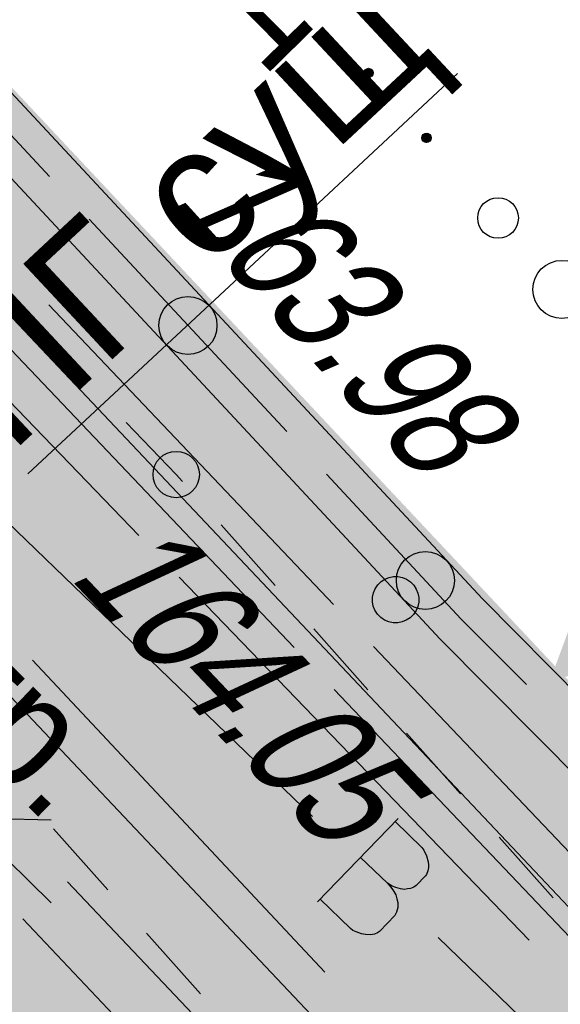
# Model space of a CAD drawing. Header units: millimetres. Extents: x 4385 to 11928, y 17253 to 36963.
# Tile 130 of 256: x 6087.35 to 6092, y 18539.44 to 18547.92. Entities that reach past the tile are written whole.
import ezdxf
from ezdxf import colors
from ezdxf.entities.mleader import LeaderData, LeaderLine
from ezdxf.enums import TextEntityAlignment as Align
from ezdxf.math import Vec2, Vec3

# ---------------------------------------------------------------- set-up
doc = ezdxf.new("R2010")
doc.units = ezdxf.units.MM
for name, color, linetype, lineweight in [('Геоподоснова_34179-21 от 9.08.21$0$Водопровод', 7, 'Continuous', 25), ('Геоподоснова_34179-21 от 9.08.21$0$Горизонтали', 7, 'Continuous', 25), ('Геоподоснова_34179-21 от 9.08.21$0$Граница улицы', 7, 'Continuous', 25), ('Геоподоснова_34179-21 от 9.08.21$0$Кабель Мосэнерго', 7, 'Continuous', 25), ('Геоподоснова_34179-21 от 9.08.21$0$Кабель связи', 7, 'Continuous', 25), ('Геоподоснова_34179-21 от 9.08.21$0$Красные линии', 7, 'Continuous', 25), ('Геоподоснова_34179-21 от 9.08.21$0$Ограды', 7, 'Continuous', 25), ('Геоподоснова_34179-21 от 9.08.21$0$Полоса деревьев', 7, 'Continuous', 25), ('ГП_реконстр_Ботаническая$0$ГП_дороги_УДС', 205, 'Continuous', 5)]:
    doc.layers.add(name, color=color, linetype=linetype, lineweight=lineweight)
doc.layers.add('ГП_пож_гидр', color=7, linetype='Continuous', lineweight=0, true_color=0x0000e6)
for name, color, linetype, lineweight, true_color, transparency in [('ГП_реконстр_Ботаническая$0$ГП_дороги_штриховка_УДС', 7, 'Continuous', 0, 0xe2d4db, 0.5), ('ГП_реконстр_Ботаническая$0$ГП_озел_проект_УДС', 7, 'Continuous', 0, 0xbedfd7, 0.5), ('ГП_реконстр_Ботаническая$0$ГП_тротуары_штриховка_УДС', 7, 'Continuous', 0, 0xd3c4ab, 0.5)]:
    doc.layers.add(name, color=color, linetype=linetype, lineweight=lineweight, true_color=true_color, transparency=transparency)
doc.styles.add('GENERATED_STYLE_1', font='GOTHIC.TTF')
doc.styles.add('Геоподоснова_34179-21 от 9.08.21$0$Style-RUSSIAN_1251', font='RUSSIAN_1251.shx')
doc.styles.add('Геоподоснова_34179-21 от 9.08.21$0$Style-RUSSIAN_1251 I 0.32289', font='RUSSIAN_1251.shx', dxfattribs={"oblique": 18.5})

# ---------------------------------------------------------------- blocks, each defined once
blk = doc.blocks.new('Геоподоснова_34179-21 от 9.08.21$0$PIKET_192')
at = {"layer": 'Геоподоснова_34179-21 от 9.08.21$0$Горизонтали', "color": 7, "linetype": 'Continuous', "lineweight": 25}
blk.add_arc((0, 0), 0.2, 0, 359.99999, dxfattribs=at)
blk = doc.blocks.new('Геоподоснова_34179-21 от 9.08.21$0$msdElementTypeLineString_76')
at = {"layer": 'Геоподоснова_34179-21 от 9.08.21$0$Ограды', "linetype": 'Continuous', "lineweight": 25}
h = blk.add_hatch(color=7, dxfattribs=at)
edge = h.paths.add_edge_path()
edge.add_arc((103.9898, 11.2643), 0.25, 0, 360)
h = blk.add_hatch(color=7, dxfattribs=at)
edge = h.paths.add_edge_path()
edge.add_arc((106.0343, 9.0675), 0.25, 0, 360)
at = {"layer": 'Геоподоснова_34179-21 от 9.08.21$0$Ограды', "color": 7, "linetype": 'Continuous', "lineweight": 25}
for p, q in [((101.0937, 14.3761), (102.7969, 12.5461)), ((103.1382, 12.1793), (104.8414, 10.3493))]:
    blk.add_line(p, q, dxfattribs=at)
at = {"layer": 'Геоподоснова_34179-21 от 9.08.21$0$Ограды', "color": 7, "linetype": 'Continuous', "lineweight": 25, "flags": 128}
for points in [[(0.4371, 122.2597), (7.6248, 114.5279), (15.3772, 106.2179), (24.5482, 96.4606), (35.8479, 84.366), (62.6277, 55.6591), (89.6059, 27.0878), (106.5251, 8.9087), (113.5132, 1.8618), (114.8491, 0.4241)], [(0.0694, 121.918), (7.2574, 114.1857), (15.0108, 105.8748), (24.1819, 96.1174), (35.4809, 84.0234), (62.2616, 55.3156), (89.2397, 26.7445), (106.163, 8.5609), (113.151, 1.5141), (114.4813, 0.0824)], [(105.1827, 9.9825), (106.344, 8.7348), (106.9041, 8.17)]]:
    blk.add_lwpolyline(points, dxfattribs=at)
at = {"layer": 'Геоподоснова_34179-21 от 9.08.21$0$Ограды', "color": 7, "linetype": 'Continuous', "lineweight": 25}
for centre in [(103.9898, 11.2643), (103.9898, 11.2643), (106.0343, 9.0675), (106.0343, 9.0675)]:
    blk.add_circle(centre, 0.25, dxfattribs=at)
blk = doc.blocks.new('Геоподоснова_34179-21 от 9.08.21$0$msdElementTypeLineString_77')
at = {"layer": 'Геоподоснова_34179-21 от 9.08.21$0$Полоса деревьев', "color": 7, "linetype": 'Continuous', "lineweight": 25}
for p, q in [((1.9596, 12.1463), (1.9929, 12.109)), ((1.9607, 12.1526), (1.9993, 12.1093)), ((1.9617, 12.1589), (2.0057, 12.1097)), ((1.9625, 12.1355), (1.9825, 12.1131)), ((1.9635, 12.1645), (2.0114, 12.1108)), ((1.9659, 12.1693), (2.0158, 12.1134)), ((1.9689, 12.1734), (2.0209, 12.1152)), ((1.972, 12.1775), (2.0253, 12.1178)), ((1.9764, 12.18), (2.0284, 12.1219)), ((1.9808, 12.1826), (2.0314, 12.1259)), ((1.9852, 12.1852), (2.0345, 12.13)), ((1.9902, 12.187), (2.0369, 12.1348)), ((1.9966, 12.1874), (2.0379, 12.1412)), ((2.003, 12.1877), (2.039, 12.1475)), ((2.0121, 12.1851), (2.0374, 12.1568)), ((2.0225, 12.181), (2.0285, 12.1743)), ((2.476, 11.6206), (2.5279, 11.5625)), ((2.4804, 11.6232), (2.531, 11.5665)), ((2.4848, 11.6258), (2.5341, 11.5706)), ((2.4898, 11.6277), (2.5365, 11.5754)), ((2.4962, 11.628), (2.5375, 11.5818)), ((2.5026, 11.6284), (2.5386, 11.5881)), ((2.5117, 11.6257), (2.537, 11.5974)), ((2.5221, 11.6216), (2.5281, 11.6149)), ((2.4592, 11.5869), (2.4925, 11.5496)), ((2.4603, 11.5932), (2.4989, 11.5499)), ((2.4613, 11.5995), (2.5053, 11.5503)), ((2.4621, 11.5761), (2.4821, 11.5537)), ((2.4631, 11.6051), (2.511, 11.5514)), ((2.4655, 11.6099), (2.5154, 11.554)), ((2.4685, 11.614), (2.5205, 11.5558)), ((2.4716, 11.6181), (2.5249, 11.5584))]:
    blk.add_line(p, q, dxfattribs=at)
for centre, radius in [((1.9994, 12.1483), 0.04), ((2.499, 11.5889), 0.04), ((3.1151, 10.899), 0.175), ((3.6647, 10.2837), 0.25)]:
    blk.add_circle(centre, radius, dxfattribs=at)
blk = doc.blocks.new('Геоподоснова_34179-21 от 9.08.21$0$msdElementTypeLineString_78')
at = {"layer": 'Геоподоснова_34179-21 от 9.08.21$0$Граница улицы', "color": 7, "linetype": 'Continuous', "lineweight": 25}
for p, q in [((174.5582, 9.9997), (175.0244, 9.4759)), ((175.3568, 9.1024), (175.823, 8.5786))]:
    blk.add_line(p, q, dxfattribs=at)
blk = doc.blocks.new('Геоподоснова_34179-21 от 9.08.21$0$msdElementTypeLineString_79')
at = {"layer": 'Геоподоснова_34179-21 от 9.08.21$0$Граница улицы', "color": 7, "linetype": 'Continuous', "lineweight": 25}
for p, q in [((172.8159, 12.2673), (172.3307, 12.7728)), ((174.4436, 10.502), (173.9777, 11.0254)), ((175.2419, 9.605), (174.776, 10.1285)), ((176.0403, 8.7081), (175.5744, 9.2315)), ((176.8387, 7.8112), (176.3727, 8.3346))]:
    blk.add_line(p, q, dxfattribs=at)
at = {"layer": 'Геоподоснова_34179-21 от 9.08.21$0$Граница улицы', "color": 7, "linetype": 'Continuous', "lineweight": 25, "flags": 128}
blk.add_lwpolyline([(173.6452, 11.3989), (173.592, 11.4588), (173.1622, 11.9065)], dxfattribs=at)
blk = doc.blocks.new('Геоподоснова_34179-21 от 9.08.21$0$PIKET_347')
at = {"layer": 'Геоподоснова_34179-21 от 9.08.21$0$Горизонтали', "color": 7, "linetype": 'Continuous', "lineweight": 25}
blk.add_arc((0, 0), 0.2, 0, 359.99999, dxfattribs=at)
blk = doc.blocks.new('Геоподоснова_34179-21 от 9.08.21$0$msdElementTypeLineString_599')
at = {"layer": 'Геоподоснова_34179-21 от 9.08.21$0$Водопровод', "color": 7, "linetype": 'Continuous', "lineweight": 25}
for p, q in [((12.607, 12.31), (18.4207, 6.7022)), ((19.5003, 5.6608), (25.314, 0.053))]:
    blk.add_line(p, q, dxfattribs=at)
blk = doc.blocks.new('Геоподоснова_34179-21 от 9.08.21$0$msdElementTypeLineString_600')
at = {"layer": 'Геоподоснова_34179-21 от 9.08.21$0$Водопровод', "color": 7, "linetype": 'Continuous', "lineweight": 25}
for p, q in [((19.656, 7.1841), (18.9634, 6.4661)), ((19.3337, 6.85), (19.565, 6.6269)), ((18.986, 6.4896), (19.2468, 6.2381))]:
    blk.add_line(p, q, dxfattribs=at)
at = {"layer": 'Геоподоснова_34179-21 от 9.08.21$0$Водопровод', "color": 7, "linetype": 'Continuous', "lineweight": 25, "flags": 128}
blk.add_lwpolyline([(19.6305, 7.1577), (19.86, 6.9364), (19.8777, 6.9116), (19.901, 6.8632), (19.9151, 6.8106), (19.9182, 6.7869), (19.9173, 6.7618), (19.9112, 6.734), (19.8999, 6.7034), (19.8922, 6.69), (19.8118, 6.6067), (19.7922, 6.5945), (19.7621, 6.5821), (19.7371, 6.5776), (19.7107, 6.5745), (19.6763, 6.5792), (19.6378, 6.5904), (19.6059, 6.603), (19.565, 6.6269), (19.5902, 6.5974), (19.6118, 6.5714), (19.6363, 6.527), (19.6461, 6.4941), (19.6533, 6.4613), (19.6528, 6.4177), (19.6429, 6.3779), (19.6276, 6.3486), (19.4954, 6.2115), (19.4797, 6.2006), (19.4535, 6.1896), (19.418, 6.1824), (19.3757, 6.1842), (19.3426, 6.1902), (19.2948, 6.2078), (19.2681, 6.2206), (19.2468, 6.2381)], dxfattribs=at)
blk = doc.blocks.new('Геоподоснова_34179-21 от 9.08.21$0$msdElementTypeMultiLine_387')
at = {"layer": 'Геоподоснова_34179-21 от 9.08.21$0$Водопровод', "color": 7, "linetype": 'Continuous', "lineweight": 25}
for name, p in [('Геоподоснова_34179-21 от 9.08.21$0$msdElementTypeLineString_599', (0.5, 0.5)), ('Геоподоснова_34179-21 от 9.08.21$0$msdElementTypeLineString_600', (0, 0))]:
    blk.add_blockref(name, p, dxfattribs=at)
blk = doc.blocks.new('Геоподоснова_34179-21 от 9.08.21$0$msdElementTypeLineString_686')
at = {"layer": 'Геоподоснова_34179-21 от 9.08.21$0$Кабель связи', "color": 3, "linetype": 'Continuous', "lineweight": 25}
for p, q in [((55.7832, 9.7888), (56.5324, 9.7686)), ((56.6737, 9.2343), (59.2479, 6.5177))]:
    blk.add_line(p, q, dxfattribs=at)
blk = doc.blocks.new('Геоподоснова_34179-21 от 9.08.21$0$msdElementTypeLineString_687')
at = {"layer": 'Геоподоснова_34179-21 от 9.08.21$0$Кабель связи', "color": 3, "linetype": 'Continuous', "lineweight": 25}
blk.add_line((56.7105, 9.2409), (59.2871, 6.5219), dxfattribs=at)
blk = doc.blocks.new('Геоподоснова_34179-21 от 9.08.21$0$msdElementTypeMultiLine_451')
at = {"layer": 'Геоподоснова_34179-21 от 9.08.21$0$Кабель связи', "color": 3, "linetype": 'Continuous', "lineweight": 25}
for name, p in [('Геоподоснова_34179-21 от 9.08.21$0$msdElementTypeLineString_686', (0.423, 0.326)), ('Геоподоснова_34179-21 от 9.08.21$0$msdElementTypeLineString_687', (0, 0))]:
    blk.add_blockref(name, p, dxfattribs=at)
blk = doc.blocks.new('Геоподоснова_34179-21 от 9.08.21$0$msdElementTypeLineString_688')
at = {"layer": 'Геоподоснова_34179-21 от 9.08.21$0$Кабель связи', "color": 3, "linetype": 'Continuous', "lineweight": 25}
blk.add_line((87.7231, 9.1792), (90.2382, 6.4899), dxfattribs=at)
blk = doc.blocks.new('Геоподоснова_34179-21 от 9.08.21$0$msdElementTypeMultiLine_452')
at = {"layer": 'Геоподоснова_34179-21 от 9.08.21$0$Кабель связи', "color": 3, "linetype": 'Continuous', "lineweight": 25}
blk.add_blockref('Геоподоснова_34179-21 от 9.08.21$0$msdElementTypeLineString_688', (0, 0), dxfattribs=at)
blk = doc.blocks.new('Геоподоснова_34179-21 от 9.08.21$0$DIMTXT_137')
at = {"layer": 'Геоподоснова_34179-21 от 9.08.21$0$Кабель Мосэнерго', "color": 7, "linetype": 'Continuous', "lineweight": 25}
for q in [(-0.229, -0.9056), (0.2709, -0.8939)]:
    blk.add_line((0, 0), q, dxfattribs=at)
at = {"layer": 'Геоподоснова_34179-21 от 9.08.21$0$Кабель Мосэнерго', "color": 7, "linetype": 'Continuous', "lineweight": 25, "flags": 128}
blk.add_lwpolyline([(0, 0), (0.0342, -1.4669), (2.1314, -3.5285)], dxfattribs=at)
at = {"layer": 'Геоподоснова_34179-21 от 9.08.21$0$Кабель Мосэнерго', "color": 7, "linetype": 'Continuous', "lineweight": 25, "style": 'Геоподоснова_34179-21 от 9.08.21$0$Style-RUSSIAN_1251', "width": 0.899998}
blk.add_text('2тр.', height=1, rotation=315.4913, dxfattribs=at).set_placement((1.2111, -0.5906), align=Align.TOP_LEFT)
blk = doc.blocks.new('Геоподоснова_34179-21 от 9.08.21$0$DIMTXT_160')
at = {"layer": 'Геоподоснова_34179-21 от 9.08.21$0$Водопровод', "color": 7, "linetype": 'Continuous', "lineweight": 25, "style": 'Геоподоснова_34179-21 от 9.08.21$0$Style-RUSSIAN_1251', "width": 0.899998}
blk.add_text('161.25н.тр.', height=1.000002, rotation=44.55041, dxfattribs=at).set_placement((4.6881, 1.4594), align=Align.TOP_LEFT)
blk = doc.blocks.new('Геоподоснова_34179-21 от 9.08.21$0$msdElementTypeLineString_932')
at = {"layer": 'Геоподоснова_34179-21 от 9.08.21$0$Красные линии', "linetype": 'Continuous', "lineweight": 25}
for points in [[(88.4998, 13.5122), (87.8155, 14.2414), (87.9978, 14.4125), (88.6821, 13.6833)], [(89.1841, 12.783), (88.4998, 13.5122), (88.6821, 13.6833), (89.3664, 12.9541)], [(89.8684, 12.0538), (89.1841, 12.783), (89.3664, 12.9541), (90.0507, 12.2249)], [(90.5527, 11.3246), (89.8684, 12.0538), (90.0507, 12.2249), (90.735, 11.4957)], [(91.237, 10.5954), (90.5527, 11.3246), (90.735, 11.4957), (91.4193, 10.7665)], [(91.9213, 9.8662), (91.237, 10.5954), (91.4193, 10.7665), (92.1036, 10.0373)], [(92.6056, 9.137), (91.9213, 9.8662), (92.1036, 10.0373), (92.7879, 9.3081)], [(92.9106, 8.9947), (93.2977, 10.0436), (93.982, 9.3144)], [(93.2899, 8.4078), (92.6056, 9.137), (92.7879, 9.3081), (93.4722, 8.5789)]]:
    blk.add_hatch(color=1, dxfattribs=at).paths.add_polyline_path(points)
blk = doc.blocks.new('Геоподоснова_34179-21 от 9.08.21')
at = {"layer": 'Геоподоснова_34179-21 от 9.08.21$0$Кабель Мосэнерго', "color": 10, "linetype": 'Continuous', "lineweight": 25}
for p, q in [((6087.5976, 18545.4608), (6090.048, 18542.8817)), ((6087.272, 18545.0777), (6089.7118, 18542.5096)), ((6088.7199, 18543.1154), (6091.7335, 18539.9892)), ((6090.3924, 18542.5192), (6092.8428, 18539.94)), ((6090.0562, 18542.1471), (6092.4961, 18539.579))]:
    blk.add_line(p, q, dxfattribs=at)
at = {"layer": 'Геоподоснова_34179-21 от 9.08.21$0$Кабель Мосэнерго', "color": 10, "linetype": 'Continuous', "lineweight": 25, "flags": 128}
blk.add_lwpolyline([(6086.762, 18544.784), (6087.1023, 18544.7934), (6088.3729, 18543.4754)], dxfattribs=at)
at = {"layer": 'Геоподоснова_34179-21 от 9.08.21$0$Водопровод', "color": 7, "linetype": 'Continuous', "lineweight": 25}
for name, p in [('Геоподоснова_34179-21 от 9.08.21$0$DIMTXT_160', (6084.0489, 18546.6613)), ('Геоподоснова_34179-21 от 9.08.21$0$msdElementTypeMultiLine_387', (6070.949, 18533.852))]:
    blk.add_blockref(name, p, dxfattribs=at)
at = {"layer": 'Геоподоснова_34179-21 от 9.08.21$0$Горизонтали', "color": 7, "linetype": 'Continuous', "lineweight": 25}
blk.add_blockref('Геоподоснова_34179-21 от 9.08.21$0$PIKET_347', (6088.695, 18543.9998), dxfattribs=at)
at = {"layer": 'Геоподоснова_34179-21 от 9.08.21$0$Горизонтали', "color": 7, "linetype": 'Continuous', "lineweight": 25, "rotation": 50.2060435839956}
blk.add_blockref('Геоподоснова_34179-21 от 9.08.21$0$PIKET_192', (6090.584, 18542.922), dxfattribs=at)
at = {"layer": 'Геоподоснова_34179-21 от 9.08.21$0$Граница улицы', "color": 7, "linetype": 'Continuous', "lineweight": 25}
for name, p in [('Геоподоснова_34179-21 от 9.08.21$0$msdElementTypeLineString_79', (5915.103, 18532.541)), ('Геоподоснова_34179-21 от 9.08.21$0$msdElementTypeLineString_78', (5913.081, 18530.947))]:
    blk.add_blockref(name, p, dxfattribs=at)
at = {"layer": 'Геоподоснова_34179-21 от 9.08.21$0$Кабель Мосэнерго', "color": 7, "linetype": 'Continuous', "lineweight": 25}
blk.add_blockref('Геоподоснова_34179-21 от 9.08.21$0$DIMTXT_137', (6085.4877, 18543.8394), dxfattribs=at)
at = {"layer": 'Геоподоснова_34179-21 от 9.08.21$0$Кабель связи', "color": 3, "linetype": 'Continuous', "lineweight": 25}
for name, p in [('Геоподоснова_34179-21 от 9.08.21$0$msdElementTypeMultiLine_452', (5999.735, 18533.222)), ('Геоподоснова_34179-21 от 9.08.21$0$msdElementTypeMultiLine_451', (6030.663, 18530.931))]:
    blk.add_blockref(name, p, dxfattribs=at)
at = {"layer": 'Геоподоснова_34179-21 от 9.08.21$0$Красные линии', "color": 1, "linetype": 'Continuous', "lineweight": 25}
blk.add_blockref('Геоподоснова_34179-21 от 9.08.21$0$msdElementTypeLineString_932', (5999, 18533.222), dxfattribs=at)
at = {"layer": 'Геоподоснова_34179-21 от 9.08.21$0$Ограды', "color": 7, "linetype": 'Continuous', "lineweight": 25}
blk.add_blockref('Геоподоснова_34179-21 от 9.08.21$0$msdElementTypeLineString_76', (5984.806, 18534.02), dxfattribs=at)
at = {"layer": 'Геоподоснова_34179-21 от 9.08.21$0$Полоса деревьев', "color": 7, "linetype": 'Continuous', "lineweight": 25}
blk.add_blockref('Геоподоснова_34179-21 от 9.08.21$0$msdElementTypeLineString_77', (6088.351, 18535.311), dxfattribs=at)
at = {"layer": 'Геоподоснова_34179-21 от 9.08.21$0$Горизонтали', "color": 7, "linetype": 'Continuous', "lineweight": 25, "style": 'Геоподоснова_34179-21 от 9.08.21$0$Style-RUSSIAN_1251 I 0.32289', "oblique": 18.5, "width": 0.799996}
for s, rotation, p in [('163.98', 312.20317, (6088.6154, 18546.3551)), ('164.05', 313.45053, (6087.7593, 18543.1216))]:
    blk.add_text(s, height=1, rotation=rotation, dxfattribs=at).set_placement(p)
blk = doc.blocks.new('ГП_реконстр_Ботаническая')
at = {"layer": 'ГП_реконстр_Ботаническая$0$ГП_дороги_штриховка_УДС'}
h = blk.add_hatch(color=256, dxfattribs=at)
h.dxf.hatch_style = 1
h.paths.add_polyline_path([(5951.3272, 18657.4486), (5951.3481, 18657.1401), (5951.6391, 18656.8423), (5951.8958, 18656.8397), (6036.9365, 18565.7585), (6039.745, 18562.7505), (6040.3786, 18562.0719), (6040.9937, 18561.4131), (6055.3128, 18546.1657), (6064.0946, 18536.964), (6064.7563, 18536.2013), (6065.3378, 18535.3758), (6065.4517, 18535.1911), (6065.8814, 18534.3976), (6065.9976, 18534.1493), (6066.1494, 18533.7948), (6066.2628, 18533.5018), (6066.3392, 18533.2876), (6066.4246, 18533.0275), (6066.4575, 18532.9206), (6066.4937, 18532.7974), (6066.574, 18532.5007), (6066.6077, 18532.3643), (6066.6342, 18532.2506), (6066.6689, 18532.0918), (6066.7164, 18531.8506), (6066.764, 18531.5706), (6066.8089, 18531.2462), (6066.8528, 18530.8044), (6066.8789, 18530.2956), (6066.8781, 18529.7493), (6066.8246, 18528.9647), (6066.7258, 18528.2748), (6066.6074, 18527.7087), (6066.4981, 18527.2921), (6066.3368, 18526.7795), (6066.1819, 18526.3605), (6065.9668, 18525.8573), (6065.7697, 18525.453), (6065.6641, 18525.2538), (6065.5638, 18525.0741), (6065.4182, 18524.8277), (6065.2846, 18524.6149), (6065.2244, 18524.5227), (6065.0328, 18524.2432), (6064.8579, 18524.0047), (6064.5679, 18523.6393), (6064.3995, 18523.4423), (6064.2429, 18523.2576, -0.015298), (6063.8103, 18522.825), (6063.2056, 18522.2563), (6063.1618, 18522.2151), (6063.0208, 18522.0731), (6063.0161, 18522.0777), (6062.6633, 18521.7236), (6062.1492, 18521.2385), (6062.1473, 18521.2404), (6061.7824, 18520.8987), (6061.7855, 18520.8953), (6061.2714, 18520.4101), (6061.2664, 18520.4155), (6060.9015, 18520.0737), (6060.2978, 18519.5084), (6066.7554, 18512.9497), (6066.8813, 18513.0659, -0.383573), (6086.9777, 18513.484), (6089.5256, 18510.9607), (6090.1134, 18510.3707, 0.003984), (6112.8851, 18487.8848, 0.005304), (6143.7462, 18458.5232, -0.286378), (6145.398, 18452.3896), (6145.3469, 18452.3501), (6145.0991, 18452.1591), (6142.5593, 18450.1711), (6142.5413, 18450.187), (6142.5219, 18450.172), (6142.9184, 18449.8336), (6142.9209, 18449.8364), (6145.2405, 18447.853), (6145.8056, 18447.3699), (6145.8053, 18447.3696), (6146.1882, 18447.0428), (6147.099, 18447.8869), (6147.099, 18447.8869, -0.088685), (6148.8765, 18449.0272, -0.291792), (6155.2323, 18447.9081, 0.001359), (6163.2984, 18440.552), (6170.0681, 18434.4119, -0.211834), (6172.0371, 18429.9624), (6172.0371, 18429.9579, -0.002374), (6172.0367, 18429.9009), (6172.0391, 18429.5081), (6172.0161, 18429.2963), (6171.9673, 18429.0554, -0.02128), (6171.8683, 18428.5546, -0.122036), (6170.5341, 18425.9957), (6170.3922, 18425.8349), (6172.5938, 18423.844), (6173.92, 18422.6448), (6174.0478, 18422.7672), (6174.1071, 18422.8315, -0.096382), (6175.9537, 18424.189), (6175.9804, 18424.1645, -0.127892), (6178.9561, 18424.6799, -0.164918), (6182.4903, 18423.1448), (6335.8441, 18284.0516), (6355.3887, 18265.6001), (6362.7848, 18258.6178), (6372.2748, 18249.6586, -0.001222), (6376.4986, 18245.8149, -0.003667), (6380.6273, 18241.9835, -0.006112), (6384.6239, 18238.1263, -0.008552), (6388.4486, 18234.2121), (6388.4508, 18234.2097), (6388.4486, 18234.2121, -0.003293), (6389.6956, 18232.8716, -0.067693), (6411.082, 18202.1099, -0.013298), (6414.2692, 18195.4397, -0.004801), (6415.4902, 18192.6202, -0.008155), (6415.5876, 18192.3782, -0.244864), (6414.7481, 18185.0336), (6414.7247, 18184.9983), (6414.7243, 18184.9986, -0.009556), (6414.547, 18184.7494), (6414.4349, 18184.5909), (6414.443, 18184.5852), (6414.4164, 18184.5462), (6414.3903, 18184.5132), (6414.0624, 18184.0971), (6414.006, 18184.0339), (6414.0045, 18184.0353), (6413.618, 18183.6227), (6413.6149, 18183.6194), (6413.2348, 18183.3234), (6413.1093, 18183.2391), (6413.1091, 18183.2393), (6412.9228, 18183.1146, -0.001901), (6412.874, 18183.0783), (6412.8751, 18183.0749), (6412.7539, 18182.9912, -0.030609), (6411.9232, 18182.4741, -0.062751), (6410.0585, 18181.7503, -0.062185), (6408.7705, 18181.5366), (6405.7066, 18181.3479), (6405.676, 18181.346), (6404.1506, 18181.2496), (6397.8451, 18180.8612), (6393.965, 18180.6223), (6405.7285, 18168.6748), (6406.1795, 18168.932), (6406.879, 18169.034), (6407.0786, 18169.0474), (6409.6016, 18169.2168), (6412.9754, 18169.4434, -0.034107), (6415.0195, 18169.441, -0.038686), (6417.3123, 18169.1023, -0.028153), (6418.9343, 18168.6354, -0.078355), (6423.0505, 18166.4241, -0.074096), (6426.1396, 18163.2607, -0.034226), (6427.2243, 18161.5198), (6427.6383, 18161.6632), (6434.891, 18144.37), (6447.8918, 18148.5231), (6447.491, 18149.7777), (6442.8366, 18164.37), (6442.4261, 18165.4986), (6442.25, 18166.0482), (6442.1991, 18166.2225), (6442.2832, 18166.269, -0.019156), (6441.9953, 18167.1821), (6441.9637, 18167.2996, -0.038098), (6441.6209, 18169.1705), (6441.6106, 18169.2725, -0.171245), (6443.6066, 18177.3478), (6443.636, 18177.3924), (6443.9526, 18177.8751), (6444.3345, 18178.3529), (6446.1988, 18180.6854), (6446.2486, 18180.7485), (6446.1613, 18181.2411), (6446, 18181.909), (6445.857, 18182.3957), (6445.1591, 18184.1568), (6444.7598, 18185.1708), (6444.3333, 18186.2538), (6443.5918, 18188.137), (6443.5601, 18188.2175), (6443.1567, 18189.2418), (6442.9727, 18189.7092), (6442.9604, 18189.738), (6442.2879, 18191.3097), (6442.1504, 18191.631), (6441.9502, 18192.1026), (6441.8115, 18192.4224), (6441.2919, 18193.6496), (6441.2627, 18193.7225), (6441.1549, 18193.9765), (6439.3218, 18198.5705), (6438.9831, 18199.4194), (6436.3748, 18206.1382), (6435.6202, 18208.082), (6434.753, 18210.3159), (6434.5146, 18210.9244), (6434.5072, 18210.9433), (6434.2657, 18211.4128), (6434.2258, 18211.4843), (6434.0116, 18211.8676), (6433.9374, 18212.0005), (6433.835, 18212.1743), (6433.7948, 18212.2425), (6433.6625, 18212.4517), (6433.3029, 18213.0202), (6433.0086, 18213.4276), (6432.9347, 18213.5298), (6432.8298, 18213.675), (6432.6707, 18213.886), (6432.5932, 18213.9888), (6432.2782, 18214.3769), (6432.2066, 18214.4651), (6431.8306, 18214.9061), (6431.4809, 18215.2773), (6431.4555, 18215.3042), (6431.0103, 18215.7537), (6430.9893, 18215.7749), (6430.9186, 18215.8416), (6430.801, 18215.946), (6430.6201, 18216.112), (6430.3013, 18216.4045), (6430.2463, 18216.453), (6430.22, 18216.4762), (6430.1056, 18216.5693), (6429.7081, 18216.8925), (6429.4723, 18217.0843), (6429.3719, 18217.1608), (6429.2081, 18217.2857), (6429.1558, 18217.3239), (6428.6138, 18217.7205), (6428.1874, 18218.0326), (6427.7839, 18218.3279), (6427.7596, 18218.3456), (6427.5856, 18218.473), (6427.218, 18218.742), (6426.8145, 18219.0373), (6426.2486, 18219.4514), (6425.8451, 18219.7467), (6425.6594, 18219.8826), (6425.2793, 18220.1608), (6424.8758, 18220.4561), (6424.6363, 18220.6313), (6424.3099, 18220.8702), (6423.9065, 18221.1654), (6423.1831, 18221.693), (6423.1818, 18221.6911), (6418.6037, 18225.0327, -0.027923), (6415.1504, 18227.8617, -0.043938), (6410.4151, 18233.0395, 0.018714), (6403.0287, 18241.9818, 0.007018), (6400.0889, 18245.1894), (6400.0845, 18245.1942, 0.008557), (6395.8748, 18249.5025, 0.006112), (6391.5968, 18253.6312, 0.00163), (6389.6926, 18255.4128), (6387.6, 18257.3441), (6386.5719, 18258.284), (6386.3195, 18258.5144, 0.000942), (6383.0168, 18261.5164), (6383.0192, 18261.5143), (6383.0168, 18261.5164), (6345.9011, 18293.8684), (6344.8317, 18294.8006), (6286.1542, 18348.0216), (6190.6528, 18434.6422), (6172.704, 18450.9219, -0.001381), (6164.5645, 18458.3456, -0.195179), (6162.6299, 18462.4222, -0.175524), (6163.7982, 18466.3383, -0.000717), (6164.0741, 18466.696), (6164.1279, 18466.7566), (6164.2475, 18466.891), (6164.2723, 18466.9188), (6164.8981, 18467.6224), (6165.2596, 18468.023), (6166.4407, 18469.3564), (6166.9687, 18470.0845), (6168.9531, 18469.2244), (6169.6519, 18468.6265), (6172.6582, 18471.9444), (6164.1027, 18478.2282), (6163.9068, 18477.7686), (6163.3574, 18476.6631), (6163.2393, 18476.4426), (6162.9755, 18476.0363), (6162.7015, 18475.6181), (6162.306, 18475.0144), (6161.0898, 18473.7636), (6159.6643, 18472.0194), (6159.4432, 18471.7869), (6159.1234, 18471.4507, -0.411676), (6150.6787, 18471.2026, -0.002265), (6137.5391, 18483.5968, -0.005859), (6104.0699, 18516.2115), (6103.4424, 18516.6295), (6103.3353, 18516.7168), (6100.165, 18519.377), (6093.5083, 18526.3691), (6093.4906, 18526.3807), (6093.733, 18526.5993, -0.002756), (6078.3735, 18542.3209, -0.000041), (6078.1456, 18542.5567), (6077.7807, 18542.9346, -0.000394), (6075.5971, 18545.2, -0.000182), (6074.5896, 18546.2476), (6074.6016, 18546.3342), (6074.6579, 18546.7395), (6074.2966, 18547.1364), (6073.9216, 18547.0722), (6073.8152, 18547.0539, -0.003457), (6054.8576, 18567.0787), (6052.3398, 18569.7753), (6052.3408, 18569.7775), (6052.4823, 18570.0589), (6052.0229, 18570.5472), (6051.6876, 18570.4761), (6051.6859, 18570.4757), (6050.1795, 18572.0891), (5954.5784, 18674.4806), (5937.8235, 18671.9114)])
at = {"layer": 'ГП_реконстр_Ботаническая$0$ГП_озел_проект_УДС'}
h = blk.add_hatch(color=256, dxfattribs=at)
h.dxf.hatch_style = 1
h.paths.add_polyline_path([(6126.3728, 18504.8151), (6123.308, 18507.9655), (6106.5769, 18525.1641), (6099.811, 18532.119), (6088.7244, 18543.8228), (6080.1579, 18552.8962), (6067.4648, 18566.3432), (6050.7064, 18584.1622), (6038.2817, 18597.3659), (6031.186, 18604.9005), (6021.5284, 18615.2322), (6013.9723, 18623.3675), (6004.4867, 18633.5434), (5993.4316, 18645.3894), (5984.5241, 18654.9689), (5977.2492, 18662.7551), (5960.3135, 18680.8631), (5953.3852, 18688.2611), (5940.2072, 18702.3225), (5927.4202, 18715.9144), (5917.0728, 18726.9799), (5904.0707, 18740.8289), (5892.7817, 18752.846), (5884.5629, 18761.5994), (5872.4954, 18774.4479), (5867.2695, 18779.9904), (5858.3586, 18789.4411), (5847.6091, 18800.8098), (5845.4398, 18803.1479), (5844.691, 18804.0988), (5843.9421, 18805.0498), (5842.6108, 18806.9381), (5841.5964, 18808.3769), (5840.7379, 18809.7569), (5839.0257, 18812.5498), (5834.75, 18819.2932), (5833.8404, 18820.7278), (5833.002, 18822.05), (5834.3078, 18822.7917), (5835.0268, 18821.6578), (5835.6659, 18820.6498), (5840.8031, 18812.4851), (5842.4401, 18809.8481), (5843.8662, 18807.7607), (5845.5545, 18804.8681), (5848.5574, 18801.6419), (5859.1889, 18790.2359), (5866.7276, 18782.2254), (5873.5979, 18774.9354), (5888.1783, 18759.4641), (5901.6848, 18745.1225), (5909.2429, 18737.1303), (5927.3849, 18717.8141), (5942.7161, 18701.3459), (5954.9859, 18688.1759), (5971.0943, 18671.0654), (5984.997, 18656.3391), (5993.0097, 18647.7481), (6000.6586, 18639.5167), (6012.6323, 18626.5266), (6021.1945, 18617.3322), (6030.3931, 18607.4594), (6038.5002, 18598.7645), (6048.7163, 18587.9355), (6063.712, 18572.1072), (6079.7952, 18555.0799), (6094.7392, 18539.2437), (6100.7163, 18532.9099), (6107.6101, 18525.5863), (6127.2521, 18505.5383)])
h = blk.add_hatch(color=256, dxfattribs=at)
h.dxf.hatch_style = 1
h.paths.add_polyline_path([(6078.3735, 18542.3209, 0.002756), (6093.733, 18526.5993), (6093.7332, 18526.5995), (6093.8118, 18526.6704), (6093.8379, 18526.694), (6097.9933, 18530.7959), (6097.9074, 18530.8842), (6096.3857, 18532.4493), (6094.804, 18534.1068), (6093.3774, 18535.6147), (6091.3568, 18537.755), (6089.8884, 18539.3104), (6089.2702, 18539.9652), (6088.0581, 18541.2491), (6087.4549, 18541.888), (6087.1701, 18542.1898), (6086.635, 18542.7565), (6083.9594, 18545.5906), (6083.9466, 18545.6046), (6082.9447, 18546.6984), (6078.4497, 18542.3939)])
at = {"layer": 'ГП_реконстр_Ботаническая$0$ГП_тротуары_штриховка_УДС'}
h = blk.add_hatch(color=256, dxfattribs=at)
h.dxf.hatch_style = 1
h.paths.add_polyline_path([(6097.9074, 18530.8842), (6096.4635, 18532.3693), (6096.3865, 18532.4501), (6094.8055, 18534.1082), (6094.4459, 18534.4853), (6093.3786, 18535.6158), (6091.3579, 18537.756), (6089.8895, 18539.3113), (6089.2712, 18539.9662), (6088.0591, 18541.25), (6087.4559, 18541.8889), (6087.171, 18542.1906), (6086.6359, 18542.7574), (6083.9602, 18545.5914), (6083.9472, 18545.6052), (6083.9085, 18545.6462), (6082.9447, 18546.6984), (6082.9291, 18546.6835), (6078.5218, 18551.3516), (6076.7506, 18553.228), (6065.8279, 18564.7995), (6053.5852, 18577.7938), (6045.6863, 18586.2333), (6053.4077, 18578.0747), (6062.27, 18568.657), (6071.385, 18558.984), (6077.2891, 18552.7541), (6082.3055, 18547.461), (6095.0394, 18533.9353), (6097.9088, 18530.8856)])
h = blk.add_hatch(color=256, dxfattribs=at)
h.dxf.hatch_style = 1
edge = h.paths.add_edge_path()
edge.add_arc((6200.3387, 18403.4375), 162.885, 130.878467, 130.993404)
edge.add_arc((6099.3023, 18535.184), 10.5486, 236.56827, 236.68321)
edge.add_arc((6069.0381, 18496.4079), 38.6842, 36.42435, 50.76054, ccw=False)
edge.add_line((6100.165, 18519.377), (6103.3353, 18516.7168))
edge.add_line((6103.3353, 18516.7168), (6103.4424, 18516.6295))
edge.add_line((6103.4424, 18516.6295), (6104.4421, 18515.9634))
edge.add_line((6104.4421, 18515.9634), (6106.7407, 18514.6848))
edge.add_line((6106.7407, 18514.6848), (6108.6397, 18513.6252))
edge.add_line((6108.6397, 18513.6252), (6110.336, 18512.4716))
edge.add_line((6110.336, 18512.4716), (6111.195, 18511.8211))
edge.add_line((6111.195, 18511.8211), (6111.532, 18511.5632))
edge.add_line((6111.532, 18511.5632), (6113.235, 18509.8968))
edge.add_line((6113.235, 18509.8968), (6119.2827, 18503.9727))
edge.add_line((6119.2827, 18503.9727), (6127.109, 18496.252))
edge.add_line((6127.109, 18496.252), (6127.126, 18496.269))
edge.add_line((6127.126, 18496.269), (6129.3465, 18498.5316))
edge.add_line((6129.3465, 18498.5316), (6129.3722, 18498.509))
edge.add_line((6129.3722, 18498.509), (6129.4056, 18498.5423))
edge.add_line((6129.4056, 18498.5423), (6129.4282, 18498.5251))
edge.add_line((6129.4282, 18498.5251), (6139.5383, 18489.6358))
edge.add_line((6139.5383, 18489.6358), (6157.9754, 18473.5064))
edge.add_line((6157.9754, 18473.5064), (6158.3981, 18473.0112))
edge.add_line((6158.3981, 18473.0112), (6159.5239, 18471.6924))
edge.add_line((6159.5239, 18471.6924), (6161.724, 18473.5576))
edge.add_line((6161.724, 18473.5576), (6161.4229, 18473.8243))
edge.add_line((6161.4229, 18473.8243), (6160.226, 18475.0784))
edge.add_line((6160.226, 18475.0784), (6159.1622, 18476.0463))
edge.add_line((6159.1622, 18476.0463), (6158.8079, 18475.643))
edge.add_line((6158.8079, 18475.643), (6158.5721, 18475.8291))
edge.add_line((6158.5721, 18475.8291), (6140.8215, 18491.469))
edge.add_line((6140.8215, 18491.469), (6132.0406, 18499.1599))
edge.add_line((6132.0406, 18499.1599), (6130.9634, 18500.0962))
edge.add_line((6130.9634, 18500.0962), (6130.9424, 18500.1178))
edge.add_line((6130.9424, 18500.1178), (6126.7883, 18504.8464))
edge.add_line((6126.7883, 18504.8464), (6127.2521, 18505.5383))
edge.add_line((6127.2521, 18505.5383), (6122.461, 18510.405))
edge.add_line((6122.461, 18510.405), (6117.4085, 18515.5517))
edge.add_line((6117.4085, 18515.5517), (6114.0274, 18518.9958))
edge.add_line((6114.0274, 18518.9958), (6100.7163, 18532.9099))
edge.add_line((6100.7163, 18532.9099), (6099.811, 18532.119))
edge.add_line((6099.811, 18532.119), (6097.2029, 18534.8521))
edge.add_line((6097.2029, 18534.8521), (6096.9432, 18535.1267))
edge.add_line((6096.9432, 18535.1267), (6096.0781, 18536.034))
edge.add_line((6096.0781, 18536.034), (6091.2359, 18541.1627))
edge.add_line((6091.2359, 18541.1627), (6089.9946, 18542.4755))
edge.add_line((6089.9946, 18542.4755), (6088.7235, 18543.8219))
edge.add_line((6088.7235, 18543.8219), (6085.6071, 18547.1229))
edge.add_line((6085.6071, 18547.1229), (6080.8802, 18552.1242))
edge.add_line((6080.8802, 18552.1242), (6080.1511, 18552.8897))
edge.add_line((6080.1511, 18552.8897), (6078.8307, 18554.2758))
edge.add_line((6078.8307, 18554.2758), (6078.8307, 18554.2758))
edge.add_line((6078.8307, 18554.2758), (6077.2891, 18552.7541))
edge.add_line((6077.2891, 18552.7541), (6082.3055, 18547.461))
edge.add_line((6082.3055, 18547.461), (6095.0394, 18533.9353))
edge.add_line((6095.0394, 18533.9353), (6097.9088, 18530.8856))
edge.add_line((6097.9088, 18530.8856), (6097.9933, 18530.7959))
edge.add_line((6097.9933, 18530.7959), (6098.171, 18530.607))
edge.add_line((6098.171, 18530.607), (6097.9338, 18530.3927))
edge.add_line((6097.9338, 18530.3927), (6097.8029, 18530.2744))
edge.add_line((6097.8029, 18530.2744), (6097.5628, 18530.0575))
edge.add_line((6097.5628, 18530.0575), (6097.0417, 18529.5867))
edge.add_line((6097.0417, 18529.5867), (6096.6707, 18529.2515))
edge.add_line((6096.6707, 18529.2515), (6096.1497, 18528.7806))
edge.add_line((6096.1497, 18528.7806), (6095.8799, 18528.5369))
edge.add_line((6095.8799, 18528.5369), (6095.7787, 18528.4454))
edge.add_line((6095.7787, 18528.4454), (6095.2576, 18527.9746))
edge.add_line((6095.2576, 18527.9746), (6095.198, 18527.9208))
edge.add_line((6095.198, 18527.9208), (6094.8864, 18527.6397))
edge.add_line((6094.8864, 18527.6397), (6094.3649, 18527.1693))
edge.add_line((6094.3649, 18527.1693), (6093.9936, 18526.8344))
edge.add_line((6093.9936, 18526.8344), (6093.8379, 18526.694))
edge.add_line((6093.8379, 18526.694), (6093.8129, 18526.6693))
edge.add_line((6093.8129, 18526.6693), (6093.7375, 18526.5948))
at = {"layer": 'ГП_реконстр_Ботаническая$0$ГП_дороги_УДС', "flags": 128}
for points in [[(6099.811, 18532.119), (6096.0781, 18536.034), (6080.1579, 18552.8962), (6067.4648, 18566.3432), (6055.2254, 18579.334), (6045.617, 18589.6)], [(6097.978, 18530.7809), (6094.4459, 18534.4853), (6078.5218, 18551.3516), (6065.8279, 18564.7995), (6053.5852, 18577.7938), (6043.9743, 18588.0625)]]:
    blk.add_lwpolyline(points, dxfattribs=at)
at = {"layer": 'ГП_реконстр_Ботаническая$0$ГП_дороги_УДС'}
blk.add_arc((7512.329, 19927.8922), 1994.0001, 224.016878, 224.6486134, dxfattribs=at)

msp = doc.modelspace()

# ---------------------------------------------------------------- block references
for name in ['ГП_реконстр_Ботаническая', 'Геоподоснова_34179-21 от 9.08.21']:
    msp.add_blockref(name, (0, 0))

# ---------------------------------------------------------------- leaders
at = {"layer": 'ГП_пож_гидр', "linetype": 'Continuous'}
ml = msp.add_multileader_mtext('Standard', dxfattribs=at)
ml.set_content('{\\LПГ сущ}', color=256, style='GENERATED_STYLE_1')
ml.set_leader_properties()
ml.build(insert=Vec2(0, 0))
ml.multileader.update_dxf_attribs({"text_right_attachment_type": 6, "dogleg_length": 0.5, "arrow_head_size": 1.125})
ctx = ml.context
ctx.base_point, ctx.char_height, ctx.arrow_head_size, ctx.landing_gap_size, ctx.plane_origin, ctx.plane_x_axis, ctx.plane_y_axis = Vec3(6086.8614, 18544.3549), 1.125, 1.125, 0.1688, Vec3(6062.131, 18558.2257), Vec3(0.731354, 0.681998), Vec3(-0.681998, 0.731354)
ctx.right_attachment = 6
notes = []
notes.append((ctx, [(1, (1, 1, 0), (6086.5186, 18544.0352), (0.731354, 0.681998), 0.4688, [(1, [(6084.1051, 18546.6628)], 0, [])])]))
ctx.mtext.insert, ctx.mtext.text_direction, ctx.mtext.rotation, ctx.mtext.flow_direction = Vec3(6086.4974, 18544.9927), Vec3(0.731354, 0.681998), 0.750492, 5
for ctx, leaders in notes:
    for number, flags, end, landing, length, lines in leaders:
        leader = LeaderData()
        leader.index, (leader.has_last_leader_line, leader.has_dogleg_vector, leader.attachment_direction) = number, flags
        leader.last_leader_point, leader.dogleg_vector, leader.dogleg_length = Vec3(end), Vec3(landing), length
        for number, points, colour, breaks in lines:
            line = LeaderLine()
            line.index, line.vertices, line.color, line.breaks = number, Vec3.list(points), colors.encode_raw_color(colour), breaks
            leader.lines.append(line)
        ctx.leaders.append(leader)

doc.saveas('drawing.dxf')
